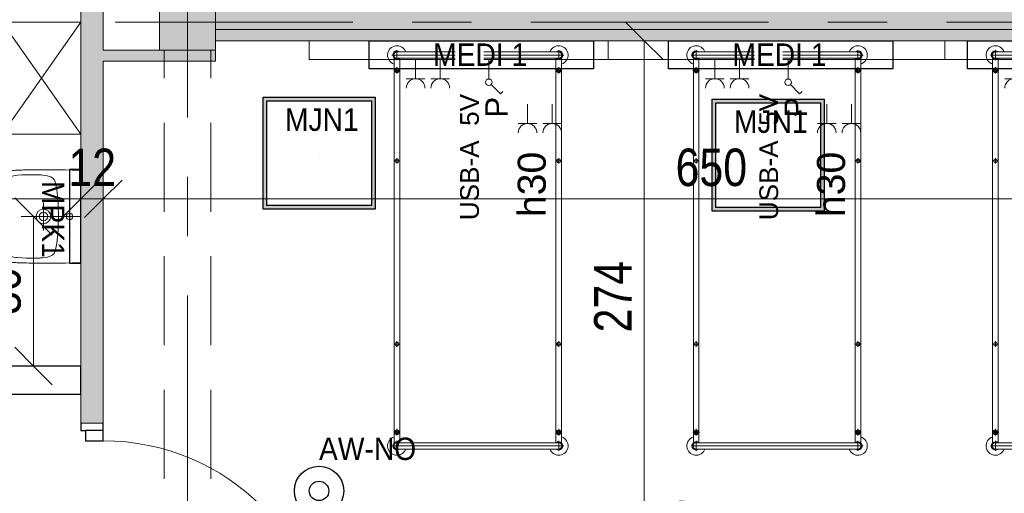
# Model space of a CAD drawing. Header units: centimetres. Extents: x -1631 to 21770, y -8842 to 3590.
# Tile 137 of 142: x 498 to 1024, y 2556 to 2810. Entities that reach past the tile are written whole.
import ezdxf

# ---------------------------------------------------------------- set-up
doc = ezdxf.new("R2010")
doc.units = ezdxf.units.CM
doc.linetypes.add('Oś', pattern=[222.25, 127, -31.75, 31.75, -31.75])
doc.linetypes.add('Ukryte', pattern=[71.438, 47.625, -23.813])
for name, color, linetype, lineweight in [('A-ANNO-DIMS', 211, 'Continuous', 13), ('A-ANNO-DIMS-100', 211, 'Continuous', 13), ('A-ANNO-NOTE', 131, 'Continuous', 9), ('A-AREA-IDEN', 2, 'Continuous', 13), ('A-DETL-GENF', 92, 'Continuous', 9), ('A-DETL-HDLN', 90, 'Ukryte', 9), ('A-DETL-MEDM', 33, 'Continuous', 13), ('A-DOOR', 31, 'Continuous', 13), ('A-WALL', 113, 'Continuous', 13), ('A-WALL-PATT', 111, 'Continuous', 13), ('I-FURN', 30, 'Continuous', 9), ('P-SANR-FIXT', 6, 'Continuous', 9), ('Q-SPCQ', 91, 'Continuous', 9), ('S-COLS', 52, 'Continuous', 13), ('S-GRID', 1, 'Continuous', 13)]:
    doc.layers.add(name, color=color, linetype=linetype, lineweight=lineweight)
doc.layers.add('E_oprawy', color=12, linetype='Continuous')
doc.styles.add('Arial', font='arial.ttf', dxfattribs={"width": 0.9, "height": 18})
doc.styles.add('Arial Narrow_5', font='ARIALN.TTF', dxfattribs={"height": 20})
doc.styles.add('Arial_11', font='arial.ttf', dxfattribs={"width": 0.85, "height": 23})
doc.styles.add('Arial_4', font='arial.ttf', dxfattribs={"height": 10})
doc.styles.add('Arial_5', font='arial.ttf', dxfattribs={"height": 12})
doc.styles.add('Arial_6', font='arial.ttf', dxfattribs={"height": 15})
doc.dimstyles.new('Diagonal_1_100__0__wewnętrzne', dxfattribs={"dimscale": 30.48, "dimtxt": 20.468619, "dimasz": 0.656168, "dimexe": 0.164042, "dimexo": 0.0625, "dimgap": 0.032808, "dimtad": 1, "dimdec": 0, "dimdsep": 46, "dimtxsty": 'Arial Narrow_5', "dimblk1": 'OBLIQUE', "dimblk2": 'OBLIQUE', "dimsah": 1, "dimcen": 0.09, "dimazin": 0, "dimtfac": 1, "dimtdec": 4, "dimtix": 1, "dimtmove": 0, "dimatfit": 3, "dimfxl": 0, "dimtvp": 1, "dimtolj": 1, "dimtzin": 0, "dimarcsym": 0})
doc.dimstyles.new('Diagonal_1_100__0__wewnętrzne_2', dxfattribs={"dimscale": 30.48, "dimtxt": 20.468619, "dimasz": 0.656168, "dimexe": 0.164042, "dimexo": 0.0625, "dimgap": 0.032808, "dimtad": 1, "dimdec": 0, "dimdsep": 46, "dimtxsty": 'Arial Narrow_5', "dimblk1": 'OBLIQUE', "dimblk2": 'OBLIQUE', "dimsah": 1, "dimcen": 0.09, "dimazin": 0, "dimtfac": 1, "dimtdec": 4, "dimtix": 1, "dimtmove": 2, "dimatfit": 3, "dimfxl": 0, "dimtvp": 1, "dimtolj": 1, "dimtzin": 0, "dimarcsym": 0})

# ---------------------------------------------------------------- blocks, each defined once
blk = doc.blocks.new('M_Concrete-Square-Column - 300 x 300mm-1795931-6_piętro IV __13_80 m_ - stan projektowany')
at = {"layer": 'S-COLS', "lineweight": 9}
blk.add_hatch(color=254, dxfattribs=at).paths.add_polyline_path([(15, -15), (15, 15), (-15, 15), (-15, -15)], flags=0)
for p, q in [((15, 15), (-15, 15)), ((-15, 15), (-15, -15)), ((15, -15), (15, 15)), ((-15, -15), (15, -15))]:
    blk.add_line(p, q, dxfattribs=at)
blk = doc.blocks.new('łóżko 195x90 typ FAMED _102039_ - łóżko 195x90 typ FAMED _102039_-1233017-6_piętro IV __13_80 m_ - stan projektowany')
at = {"layer": 'I-FURN'}
for p, q in [((-43.25, 101.53), (-43.25, 106.98)), ((-43.25, 105.95), (43.25, 105.95)), ((43.25, 101.53), (43.25, 106.98)), ((45.97, 104.25), (-45.98, 104.25)), ((-44.75, -103.1), (-44.75, 102.61)), ((-43.25, 102.55), (43.25, 102.55)), ((-41.75, 102.55), (-41.75, -103.1)), ((41.75, 102.61), (41.75, -103.05)), ((44.75, -103.1), (44.75, 102.61)), ((-45, 96.93), (-41.5, 96.93)), ((-43.25, 95.18), (-43.25, 98.68)), ((45, 96.93), (41.5, 96.93)), ((43.25, 95.18), (43.25, 98.68)), ((-44.75, 49.81), (-41.75, 49.81)), ((-43.25, 48.31), (-43.25, 51.31)), ((44.75, 49.81), (41.75, 49.81)), ((43.25, 48.31), (43.25, 51.31)), ((-43.25, -49.69), (-43.25, -46.69)), ((43.25, -49.69), (43.25, -46.69)), ((-44.75, -48.19), (-41.75, -48.19)), ((44.75, -48.19), (41.75, -48.19)), ((-45, -96.6), (-41.5, -96.6)), ((-43.25, -94.85), (-43.25, -98.35)), ((45, -96.6), (41.5, -96.6)), ((43.25, -94.85), (43.25, -98.35)), ((-45.98, -104.75), (45.97, -104.75)), ((-43.25, -102.02), (-43.25, -107.47)), ((-43.25, -103.05), (43.25, -103.05)), ((43.25, -102.02), (43.25, -107.47)), ((-43.25, -106.45), (43.25, -106.45))]:
    blk.add_line(p, q, dxfattribs=at)
for centre, radius in [((-43.25, 96.93), 1.25), ((-43.25, 96.93), 0.8), ((43.25, 96.93), 1.25), ((43.25, 96.93), 0.8), ((-43.25, 49.81), 1), ((43.25, 49.81), 1), ((-43.25, -48.19), 1), ((43.25, -48.19), 1), ((-43.25, -96.6), 1.25), ((-43.25, -96.6), 0.8), ((43.25, -96.6), 1.25), ((43.25, -96.6), 0.8)]:
    blk.add_circle(centre, radius, dxfattribs=at)
for centre, radius, start, end in [((-43.25, 104.25), 5, 19.8769, 252.5424), ((-43.25, 104.25), 2.23, 49.8221, 310.1779), ((-43.25, 104.25), 1.93, 62.0207, 297.9793), ((-43.25, 104.25), 1.7, 90, 270), ((43.25, 104.25), 5, 287.4576, 160.1231), ((43.25, 104.25), 2.23, 229.8221, 130.1779), ((43.25, 104.25), 1.93, 242.0207, 117.9793), ((43.25, 104.25), 1.7, 270, 90), ((-43.25, -104.75), 5, 107.4576, 340.1231), ((43.25, -104.75), 5, 199.8769, 72.5424), ((-43.25, -104.75), 2.23, 47.6113, 310.1779), ((-43.25, -104.75), 1.93, 62.0207, 297.9793), ((-43.25, -104.75), 1.7, 90, 270), ((43.25, -104.75), 2.23, 229.8221, 130.1779), ((43.25, -104.75), 1.93, 242.0207, 117.9793), ((43.25, -104.75), 1.7, 270, 90)]:
    blk.add_arc(centre, radius, start, end, dxfattribs=at)
blk = doc.blocks.new('Szafa - 42 cm-2361941-6_piętro IV __13_80 m_ - stan projektowany')
at = {"layer": 'Q-SPCQ'}
for p, q in [((42.5, 48), (-17.5, 6)), ((-17.5, 48), (42.5, 6)), ((-17.5, 6), (-17.5, 48)), ((-17.5, 48), (42.5, 48)), ((42.5, 48), (42.5, 6))]:
    blk.add_line(p, q, dxfattribs=at)
blk = doc.blocks.new('Umywalka koło Nova Pro - Pro 50-1205816-6_piętro IV __13_80 m_ - stan projektowany')
at = {"layer": 'P-SANR-FIXT'}
for p, q in [((-3.27, 47.36), (-2.28, 47.44)), ((-2.28, 47.44), (-3.27, 47.36)), ((-2.28, 47.44), (-1.24, 47.52)), ((-1.24, 47.52), (-2.28, 47.44)), ((-1.24, 47.52), (-0.15, 47.63)), ((-0.15, 47.63), (-1.24, 47.52)), ((-0.15, 47.63), (1.05, 47.71)), ((1.05, 47.71), (-0.15, 47.63)), ((1.05, 47.71), (2.3, 47.76)), ((2.3, 47.76), (1.05, 47.71)), ((2.3, 47.76), (3.66, 47.84)), ((3.66, 47.84), (2.3, 47.76)), ((3.66, 47.84), (5.12, 47.89)), ((5.12, 47.89), (3.66, 47.84)), ((5.12, 47.89), (6.72, 47.95)), ((6.72, 47.95), (5.12, 47.89)), ((6.72, 47.95), (8.45, 47.97)), ((8.45, 47.97), (6.72, 47.95)), ((8.45, 47.97), (10.4, 48)), ((10.4, 48), (8.45, 47.97)), ((10.4, 48), (14.63, 48)), ((14.63, 48), (10.4, 48)), ((14.63, 48), (16.55, 47.97)), ((16.55, 47.97), (14.63, 48)), ((16.55, 47.97), (18.31, 47.95)), ((18.31, 47.95), (16.55, 47.97)), ((18.31, 47.95), (19.88, 47.89)), ((19.88, 47.89), (18.31, 47.95)), ((19.88, 47.89), (21.34, 47.84)), ((21.34, 47.84), (19.88, 47.89)), ((21.34, 47.84), (22.7, 47.76)), ((22.7, 47.76), (21.34, 47.84)), ((22.7, 47.76), (23.98, 47.71)), ((23.98, 47.71), (22.7, 47.76)), ((23.98, 47.71), (25.15, 47.63)), ((25.15, 47.63), (23.98, 47.71)), ((25.15, 47.63), (26.24, 47.52)), ((26.24, 47.52), (25.15, 47.63)), ((26.24, 47.52), (27.31, 47.44)), ((27.31, 47.44), (26.24, 47.52)), ((27.31, 47.44), (28.29, 47.36)), ((28.29, 47.36), (27.31, 47.44)), ((-12.16, 41.58), (-12.14, 42.22)), ((-12.14, 42.22), (-12.08, 42.81)), ((-12.08, 42.81), (-12, 43.37)), ((-12, 43.37), (-11.92, 43.87)), ((-11.92, 43.87), (-11.82, 44.38)), ((-11.82, 44.38), (-11.71, 44.67)), ((-11.6, 44.96), (-11.79, 44.38)), ((-11.71, 44.67), (-11.6, 44.96)), ((-11.6, 44.96), (-11.26, 45.47)), ((-11.26, 45.47), (-11.6, 44.96)), ((-11.26, 45.47), (-10.8, 45.84)), ((-10.8, 45.84), (-11.26, 45.47)), ((-10.8, 45.84), (-10.24, 46.11)), ((-10.24, 46.11), (-10.8, 45.84)), ((-10.24, 46.11), (-9.61, 46.32)), ((-9.61, 46.32), (-10.24, 46.11)), ((-9.61, 46.32), (-8.94, 46.51)), ((-8.94, 46.51), (-9.61, 46.32)), ((-9.21, 42.03), (-9.05, 42.59)), ((-9.05, 42.59), (-8.86, 43.1)), ((-8.94, 46.51), (-8.25, 46.64)), ((-8.25, 46.64), (-8.94, 46.51)), ((-8.86, 43.1), (-8.7, 43.34)), ((-8.7, 43.34), (-8.51, 43.55)), ((-8.51, 43.55), (-8.03, 43.85)), ((-8.25, 46.64), (-7.5, 46.8)), ((-7.5, 46.8), (-8.25, 46.64)), ((-8.03, 43.85), (-7.53, 44.06)), ((-7.53, 44.06), (-6.97, 44.22)), ((-7.5, 46.8), (-6.73, 46.91)), ((-6.73, 46.91), (-7.5, 46.8)), ((-6.97, 44.22), (-5.88, 44.43)), ((-6.73, 46.91), (-5.93, 47.04)), ((-5.93, 47.04), (-6.73, 46.91)), ((-5.93, 47.04), (-5.1, 47.15)), ((-5.1, 47.15), (-5.93, 47.04)), ((-5.88, 44.43), (-3.64, 44.75)), ((-5.1, 47.15), (-4.2, 47.25)), ((-4.2, 47.25), (-5.1, 47.15)), ((-4.2, 47.25), (-3.27, 47.36)), ((-3.27, 47.36), (-4.2, 47.25)), ((-3.64, 44.75), (-1.4, 44.94)), ((-1.4, 44.94), (3.1, 45.18)), ((3.1, 45.18), (7.6, 45.31)), ((7.6, 45.31), (9.86, 45.39)), ((9.86, 45.39), (11.04, 45.42)), ((11.04, 45.42), (11.7, 45.42)), ((11.7, 45.42), (12.5, 45.44)), ((12.5, 45.44), (13.3, 45.42)), ((13.3, 45.42), (13.99, 45.42)), ((13.99, 45.42), (15.14, 45.39)), ((15.14, 45.39), (17.4, 45.31)), ((17.4, 45.31), (21.9, 45.18)), ((21.9, 45.18), (26.4, 44.94)), ((26.4, 44.94), (28.64, 44.75)), ((28.29, 47.36), (29.23, 47.25)), ((29.23, 47.25), (28.29, 47.36)), ((28.64, 44.75), (30.88, 44.43)), ((29.23, 47.25), (30.1, 47.15)), ((30.1, 47.15), (29.23, 47.25)), ((30.1, 47.15), (30.93, 47.04)), ((30.93, 47.04), (30.1, 47.15)), ((30.88, 44.43), (31.97, 44.22)), ((30.93, 47.04), (31.76, 46.91)), ((31.76, 46.91), (30.93, 47.04)), ((31.76, 46.91), (32.5, 46.8)), ((32.5, 46.8), (31.76, 46.91)), ((31.97, 44.22), (32.53, 44.06)), ((32.5, 46.8), (33.25, 46.64)), ((33.25, 46.64), (32.5, 46.8)), ((32.53, 44.06), (33.06, 43.85)), ((33.06, 43.85), (33.54, 43.55)), ((33.25, 46.64), (33.97, 46.51)), ((33.97, 46.51), (33.25, 46.64)), ((33.54, 43.55), (33.73, 43.34)), ((33.73, 43.34), (33.86, 43.1)), ((33.86, 43.1), (34.07, 42.59)), ((33.97, 46.51), (34.63, 46.32)), ((34.63, 46.32), (33.97, 46.51)), ((34.07, 42.59), (34.21, 42.03)), ((34.63, 46.32), (35.24, 46.11)), ((35.24, 46.11), (34.63, 46.32)), ((35.24, 46.11), (35.8, 45.84)), ((35.8, 45.84), (35.24, 46.11)), ((35.8, 45.84), (36.28, 45.47)), ((36.28, 45.47), (35.8, 45.84)), ((36.28, 45.47), (36.6, 44.96)), ((36.6, 44.96), (36.28, 45.47)), ((36.6, 44.96), (36.82, 44.38)), ((36.82, 44.38), (36.92, 43.87)), ((36.92, 43.87), (37.03, 43.37)), ((37.03, 43.37), (37.08, 42.81)), ((37.08, 42.81), (37.14, 42.22)), ((37.14, 42.22), (37.16, 41.58)), ((-12.35, 36.65), (-12.32, 37.43)), ((-12.32, 37.43), (-12.3, 38.17)), ((-12.3, 38.17), (-12.27, 38.89)), ((-12.27, 38.89), (-12.24, 39.61)), ((-12.24, 39.61), (-12.22, 40.28)), ((-12.22, 40.28), (-12.19, 40.94)), ((-12.19, 40.94), (-12.16, 41.58)), ((-9.79, 35.32), (-9.71, 37.56)), ((-9.71, 37.56), (-9.53, 39.82)), ((-9.53, 39.82), (-9.39, 40.94)), ((-9.39, 40.94), (-9.21, 42.03)), ((12.5, 6), (12.5, 38)), ((34.21, 42.03), (34.39, 40.94)), ((34.39, 40.94), (34.53, 39.82)), ((34.53, 39.82), (34.71, 37.56)), ((34.71, 37.56), (34.82, 35.32)), ((37.16, 41.58), (37.19, 40.94)), ((37.19, 40.94), (37.22, 40.28)), ((37.22, 40.28), (37.24, 39.61)), ((37.24, 39.61), (37.27, 38.89)), ((37.27, 38.89), (37.3, 38.17)), ((37.3, 38.17), (37.32, 37.43)), ((37.32, 37.43), (37.35, 36.65)), ((-12.43, 32.39), (-12.4, 33.3)), ((-12.43, 31.46), (-12.43, 32.39)), ((-12.4, 33.88), (-12.38, 35.06)), ((-12.4, 33.3), (-12.4, 33.88)), ((-12.38, 35.06), (-12.35, 35.88)), ((-12.35, 35.88), (-12.35, 36.65)), ((-9.84, 33.06), (-9.79, 35.32)), ((-9.76, 28.56), (-9.84, 33.06)), ((34.84, 33.06), (34.76, 28.56)), ((34.82, 35.32), (34.84, 33.06)), ((37.35, 36.65), (37.35, 35.88)), ((37.35, 35.88), (37.38, 35.06)), ((37.38, 35.06), (37.4, 33.88)), ((37.4, 33.88), (37.43, 33.3)), ((37.43, 33.3), (37.43, 32.39)), ((37.43, 32.39), (37.46, 31.46)), ((-12.48, 27.81), (-12.46, 29.49)), ((-12.48, 26.13), (-12.48, 27.81)), ((-12.46, 30.5), (-12.43, 31.46)), ((-12.46, 29.49), (-12.46, 30.5)), ((-9.74, 27.87), (-9.76, 28.56)), ((-9.71, 27.55), (-9.74, 27.87)), ((-9.69, 27.15), (-9.71, 27.55)), ((-9.61, 26.27), (-9.69, 27.15)), ((34.69, 27.15), (34.63, 26.27)), ((34.71, 27.55), (34.69, 27.15)), ((34.74, 27.87), (34.71, 27.55)), ((34.76, 28.56), (34.74, 27.87)), ((37.46, 31.46), (37.46, 30.5)), ((37.46, 30.5), (37.48, 29.49)), ((37.48, 29.49), (37.48, 27.81)), ((37.48, 27.81), (37.51, 26.13)), ((-12.51, 24.3), (-12.48, 26.13)), ((-12.48, 22.27), (-12.51, 24.3)), ((-12.48, 19.98), (-12.48, 22.27)), ((-9.37, 24.54), (-9.61, 26.27)), ((-8.91, 22.86), (-9.37, 24.54)), ((-8.62, 22.03), (-8.91, 22.86)), ((-8.19, 21.26), (-8.62, 22.03)), ((-7.93, 20.91), (-8.19, 21.26)), ((20.01, 26), (5.01, 26)), ((33.19, 21.26), (32.93, 20.91)), ((33.62, 22.03), (33.19, 21.26)), ((33.91, 22.86), (33.62, 22.03)), ((34.37, 24.54), (33.91, 22.86)), ((34.63, 26.27), (34.37, 24.54)), ((37.51, 22.27), (37.48, 19.98)), ((37.51, 26.13), (37.51, 22.27)), ((-12.45, 17.35), (-12.48, 19.98)), ((-12.4, 14.28), (-12.45, 17.35)), ((-7.61, 20.62), (-7.93, 20.91)), ((-6.89, 20.14), (-7.61, 20.62)), ((-6.09, 19.8), (-6.89, 20.14)), ((-5.24, 19.53), (-6.09, 19.8)), ((-3.53, 19.16), (-5.24, 19.53)), ((-1.83, 18.89), (-3.53, 19.16)), ((1.66, 18.49), (-1.83, 18.89)), ((5.15, 18.2), (1.66, 18.49)), ((8.64, 18.06), (5.15, 18.2)), ((10.37, 18.01), (8.64, 18.06)), ((14.63, 18.01), (10.37, 18.01)), ((16.36, 18.06), (14.63, 18.01)), ((19.88, 18.2), (16.36, 18.06)), ((23.34, 18.49), (19.88, 18.2)), ((26.83, 18.89), (23.34, 18.49)), ((28.56, 19.16), (26.83, 18.89)), ((30.26, 19.53), (28.56, 19.16)), ((31.09, 19.8), (30.26, 19.53)), ((31.89, 20.14), (31.09, 19.8)), ((32.61, 20.62), (31.89, 20.14)), ((32.93, 20.91), (32.61, 20.62)), ((37.45, 17.35), (37.4, 14.28)), ((37.48, 19.98), (37.45, 17.35)), ((-12.32, 10.58), (-12.4, 14.28)), ((-12.19, 6), (-12.32, 10.58)), ((15.72, 12.02), (9.46, 12.02)), ((37.32, 10.58), (37.19, 6)), ((37.4, 14.28), (37.32, 10.58))]:
    blk.add_line(p, q, dxfattribs=at)
for centre, radius in [((12.51, 26), 3.92), ((12.51, 26), 2.28), ((12.5, 12.02), 1.72)]:
    blk.add_circle(centre, radius, dxfattribs=at)
blk = doc.blocks.new('Panel Gazowo Oswietleniowy 2 - Type 1-2423792-6_piętro IV __13_80 m_ - stan projektowany')
at = {"layer": 'Q-SPCQ'}
for p, q in [((-112.5, 47.33), (-102.5, 47.33)), ((-107.5, 47.33), (-107.5, 37)), ((-99.33, 47.33), (-89.33, 47.33)), ((-94.33, 47.33), (-94.33, 37)), ((47.5, 47.33), (57.5, 47.33)), ((52.5, 47.33), (52.5, 37)), ((60.67, 47.33), (70.67, 47.33)), ((65.67, 47.33), (65.67, 37)), ((-79.82, 31.43), (-81.13, 30.12)), ((-74.88, 26.48), (-79.82, 31.43)), ((80.18, 31.43), (78.87, 30.12)), ((85.12, 26.48), (80.18, 31.43)), ((-73.64, 13), (-73.64, 23.5)), ((-66.13, 23.33), (-56.13, 23.33)), ((-61.13, 23.33), (-61.13, 13)), ((-52.67, 23.33), (-42.67, 23.33)), ((-47.67, 23.33), (-47.67, 13)), ((-39.5, 23.33), (-29.5, 23.33)), ((-34.5, 23.33), (-34.5, 13)), ((86.36, 13), (86.36, 23.5)), ((93.87, 23.33), (103.87, 23.33)), ((98.87, 23.33), (98.87, 13)), ((107.33, 23.33), (117.33, 23.33)), ((112.33, 23.33), (112.33, 13)), ((120.5, 23.33), (130.5, 23.33)), ((125.5, 23.33), (125.5, 13)), ((-157.5, 3), (-157.5, 13)), ((-157.5, 13), (182.5, 13)), ((182.5, 13), (182.5, 3))]:
    blk.add_line(p, q, dxfattribs=at)
for centre in [(-73.64, 25.25), (86.36, 25.25)]:
    blk.add_circle(centre, 1.75, dxfattribs=at)
for centre, end in [((-107.5, 52.33), 0), ((-94.33, 52.33), 0), ((52.5, 52.33), 0), ((65.67, 52.33), 0), ((-61.13, 28.33), 360), ((-47.67, 28.33), 360), ((-34.5, 28.33), 360), ((98.87, 28.33), 360), ((112.33, 28.33), 360), ((125.5, 28.33), 360)]:
    blk.add_arc(centre, 5, 180, end, dxfattribs=at)
blk = doc.blocks.new('DRZWI 1S - automatyczna etykieta - Drzwi 120-2381684-6_piętro IV __13_80 m_ - stan projektowany')
at = {"layer": 'A-DETL-GENF'}
for p, q in [((-65.5, 6), (-65.5, -3.5)), ((-60, 6), (-65.5, 6)), ((-60, -3.5), (-60, 6)), ((65.5, 6), (60, 6)), ((60, 6), (60, -3.5)), ((65.5, -3.5), (65.5, 6)), ((-65.5, -3.5), (-60, -3.5)), ((60, -3.5), (65.5, -3.5))]:
    blk.add_line(p, q, dxfattribs=at)
at = {"layer": 'A-DETL-MEDM', "lineweight": 25}
for p, q in [((-60, 6), (-65.5, 6)), ((-65.5, 6), (-65.5, -3.5)), ((-60, -3.5), (-60, 6)), ((60, -3.5), (60, 6)), ((60, 6), (65.5, 6)), ((65.5, 6), (65.5, -3.5)), ((-65.5, -3.5), (-60, -3.5)), ((65.5, -3.5), (60, -3.5))]:
    blk.add_line(p, q, dxfattribs=at)
at = {"layer": 'A-DOOR'}
blk.add_line((60, 6), (60, 126), dxfattribs=at)
blk.add_arc((60, 6), 120, 90, 180, dxfattribs=at)
blk = doc.blocks.new('DIMBLOCK51-6_piętro IV __13_80 m_ - stan projektowany')
at = {"layer": 'A-ANNO-DIMS-100', "transparency": 16777216}
for p, q in [((831.65, 2798.33), (821.65, 2808.33)), ((826.65, 2798.33), (836.65, 2798.33)), ((831.65, 2798.33), (826.65, 2798.33)), ((831.65, 2524.33), (831.65, 2798.33)), ((831.65, 2798.33), (841.65, 2788.33)), ((831.65, 2524.33), (821.65, 2534.33)), ((826.65, 2524.33), (836.65, 2524.33)), ((831.65, 2524.33), (826.65, 2524.33)), ((831.65, 2524.33), (841.65, 2514.33))]:
    blk.add_line(p, q, dxfattribs=at)
at = {"layer": 'A-ANNO-DIMS-100', "color": 0, "transparency": 16777216, "insert": (804.8, 2642.32), "char_height": 20, "width": 45.6158, "attachment_point": 1, "rotation": 90, "line_spacing_factor": 0.974696, "style": 'Arial Narrow_5'}
blk.add_mtext('274', dxfattribs=at)
blk = doc.blocks.new('_Oblique')
at = {"color": 0, "linetype": 'ByBlock', "lineweight": -2}
blk.add_line((-0.5, -0.5), (0.5, 0.5), dxfattribs=at)
blk = doc.blocks.new('DIMBLOCK149-6_piętro IV __13_80 m_ - stan projektowany')
at = {"layer": 'A-ANNO-DIMS-100', "transparency": 16777216}
for p, q in [((297.38, 2713.76), (307.38, 2723.76)), ((530.38, 2713.76), (540.38, 2723.76)), ((297.38, 2718.76), (297.38, 2708.76)), ((297.38, 2713.76), (297.38, 2718.76)), ((530.38, 2718.76), (530.38, 2708.76)), ((530.38, 2713.76), (530.38, 2718.76)), ((297.38, 2713.76), (287.38, 2703.76)), ((297.38, 2713.76), (530.38, 2713.76)), ((530.38, 2713.76), (520.38, 2703.76))]:
    blk.add_line(p, q, dxfattribs=at)
at = {"layer": 'A-ANNO-DIMS-100', "color": 0, "transparency": 16777216, "insert": (414.77, 2709.21), "char_height": 20, "width": 45.6158, "attachment_point": 1, "line_spacing_factor": 0.974696, "style": 'Arial Narrow_5'}
blk.add_mtext('233', dxfattribs=at)
blk = doc.blocks.new('DIMBLOCK150-6_piętro IV __13_80 m_ - stan projektowany')
at = {"layer": 'A-ANNO-DIMS-100', "transparency": 16777216}
for p, q in [((530.38, 2713.76), (540.38, 2723.76)), ((542.38, 2713.76), (552.38, 2723.76)), ((530.38, 2718.76), (530.38, 2708.76)), ((530.38, 2713.76), (530.38, 2718.76)), ((542.38, 2718.76), (542.38, 2708.76)), ((542.38, 2713.76), (542.38, 2718.76)), ((530.38, 2713.76), (520.38, 2703.76)), ((530.38, 2713.76), (542.38, 2713.76)), ((542.38, 2713.76), (532.38, 2703.76))]:
    blk.add_line(p, q, dxfattribs=at)
at = {"layer": 'A-ANNO-DIMS-100', "color": 0, "transparency": 16777216, "insert": (523.71, 2740.61), "char_height": 20, "width": 30.4105, "attachment_point": 1, "line_spacing_factor": 0.974696, "style": 'Arial Narrow_5'}
blk.add_mtext('12', dxfattribs=at)
blk = doc.blocks.new('DIMBLOCK151-6_piętro IV __13_80 m_ - stan projektowany')
at = {"layer": 'A-ANNO-DIMS-100', "transparency": 16777216}
for p, q in [((542.38, 2713.76), (552.38, 2723.76)), ((1192.38, 2713.76), (1202.38, 2723.76)), ((542.38, 2718.76), (542.38, 2708.76)), ((542.38, 2713.76), (542.38, 2718.76)), ((1192.38, 2718.76), (1192.38, 2708.76)), ((1192.38, 2713.76), (1192.38, 2718.76)), ((542.38, 2713.76), (532.38, 2703.76)), ((542.38, 2713.76), (1192.38, 2713.76)), ((1192.38, 2713.76), (1182.38, 2703.76))]:
    blk.add_line(p, q, dxfattribs=at)
at = {"layer": 'A-ANNO-DIMS-100', "color": 0, "transparency": 16777216, "insert": (848.37, 2740.61), "char_height": 20, "width": 45.6158, "attachment_point": 1, "line_spacing_factor": 0.974696, "style": 'Arial Narrow_5'}
blk.add_mtext('650', dxfattribs=at)
blk = doc.blocks.new('DIMBLOCK190-6_piętro IV __13_80 m_ - stan projektowany')
at = {"layer": 'A-ANNO-DIMS-100', "transparency": 16777216}
for p, q in [((505.01, 2704.33), (495.01, 2714.33)), ((500.01, 2704.33), (510.01, 2704.33)), ((505.01, 2704.33), (500.01, 2704.33)), ((505.01, 2624.33), (505.01, 2704.33)), ((505.01, 2704.33), (515.01, 2694.33)), ((505.01, 2624.33), (495.01, 2634.33)), ((500.01, 2624.33), (510.01, 2624.33)), ((505.01, 2624.33), (500.01, 2624.33)), ((505.01, 2624.33), (515.01, 2614.33))]:
    blk.add_line(p, q, dxfattribs=at)
at = {"layer": 'A-ANNO-DIMS-100', "color": 0, "transparency": 16777216, "insert": (478.16, 2651.65), "char_height": 20, "width": 30.4105, "attachment_point": 1, "rotation": 90, "line_spacing_factor": 0.974696, "style": 'Arial Narrow_5'}
blk.add_mtext('80', dxfattribs=at)
blk = doc.blocks.new('MPK1')
at = {"layer": 'E_oprawy', "linetype": 'ByBlock'}
blk.add_lwpolyline([(0, 6), (0, 0), (50, 0), (50, 6)], close=True, dxfattribs=at)
at = {"layer": 'E_oprawy'}
blk.add_circle((25, 0), 0.00001, dxfattribs=at)
at = {"layer": 'E_oprawy', "color": 4, "style": 'Arial', "width": 0.9}
blk.add_text('MPK1', height=12, rotation=180, dxfattribs=at).set_placement((43.89, 20.74))
blk = doc.blocks.new('MEDI_1')
at = {"layer": 'E_oprawy'}
blk.add_lwpolyline([(0, 0), (0, 15), (120, 15), (120, 0)], close=True, dxfattribs=at)
at = {"layer": 'E_oprawy', "color": 4, "style": 'Arial', "width": 0.9}
blk.add_text('MEDI 1', height=12, rotation=180, dxfattribs=at).set_placement((85.78, 13.45))
blk = doc.blocks.new('MJN1')
at = {"layer": 'E_oprawy', "linetype": 'ByBlock'}
h = blk.add_hatch(color=256, dxfattribs=at)
h.paths.add_polyline_path([(-30, -30), (-30, 30), (30, 30), (30, -30)])
h.paths.add_polyline_path([(-28, -28), (-28, 28), (28, 28), (28, -28)], flags=16)
for points in [[(-30, -30), (-30, 30), (30, 30), (30, -30)], [(-28, -28), (-28, 28), (28, 28), (28, -28)]]:
    blk.add_lwpolyline(points, close=True, dxfattribs=at)
blk.add_circle((0, 0), 0.0000001, dxfattribs=at)
at = {"layer": 'E_oprawy', "color": 4, "style": 'Arial', "width": 0.9}
blk.add_text('MJN1', height=12, dxfattribs=at).set_placement((-18.29, 11.9))
blk = doc.blocks.new('AW-NO')
at = {"layer": 'E_oprawy', "color": 1, "linetype": 'ByBlock'}
for radius in [13.2, 5.21]:
    blk.add_circle((0, 0), radius, dxfattribs=at)
at = {"layer": 'E_oprawy', "color": 1, "style": 'Arial', "width": 0.9}
blk.add_text('AW-NO', height=12, dxfattribs=at).set_placement((0, 16.52))

msp = doc.modelspace()

# ---------------------------------------------------------------- hatches: boundary and pattern name
at = {"layer": 'A-WALL-PATT'}
h = msp.add_hatch(color=9, dxfattribs=at)
h.paths.add_polyline_path([(542.38, 132.33), (542.38, 139.33), (530.38, 139.33), (530.38, 132.33)], flags=0)
h.paths.add_polyline_path([(542.38, 250.33), (542.38, 465.83), (530.38, 465.83), (530.38, 250.33)], flags=0)
h.paths.add_polyline_path([(530.38, 657.83), (542.38, 657.83), (542.38, 660.33), (530.38, 660.33)], flags=0)
h.paths.add_polyline_path([(530.38, 781.33), (542.38, 781.33), (542.38, 1102.83), (530.38, 1102.83), (530.38, 788.28)], flags=0)
h.paths.add_polyline_path([(530.38, 1312.83), (542.38, 1312.83), (542.38, 1431.33), (530.38, 1431.33)], flags=0)
h.paths.add_polyline_path([(530.38, 1633.83), (542.38, 1633.83), (542.38, 2022.83), (530.38, 2022.83), (530.38, 1665.12)], flags=0)
h.paths.add_polyline_path([(542.38, 2173.83), (542.38, 2458.83), (530.38, 2458.83), (530.38, 2173.83)], flags=0)
h.paths.add_polyline_path([(530.38, 2593.83), (542.38, 2593.83), (542.38, 2824.33), (530.38, 2824.33), (530.38, 2634.27)], flags=0)
for points in [[(1172.38, 2804.33), (1172.38, 2824.33), (602.38, 2824.33), (602.38, 2804.33), (736.3, 2804.33)], [(602.38, 2798.33), (1172.38, 2798.33), (1172.38, 2804.33), (602.38, 2804.33)], [(602.38, 2787.33), (602.38, 2793.33), (542.38, 2793.33), (542.38, 2787.33), (572.38, 2787.33)]]:
    msp.add_hatch(color=9, dxfattribs=at).paths.add_polyline_path(points, flags=0)

# ---------------------------------------------------------------- linework, layer by layer
at = {"layer": 'A-DETL-HDLN'}
for p, q in [((574.88, 420.83), (574.88, 2793.33)), ((599.88, 420.83), (599.88, 2793.33))]:
    msp.add_line(p, q, dxfattribs=at)
at = {"layer": 'A-WALL', "lineweight": 9}
for p, q in [((530.38, 2824.33), (530.38, 2593.83)), ((542.38, 2793.33), (542.38, 2824.33)), ((602.38, 2804.33), (1172.38, 2804.33)), ((602.38, 2798.33), (1172.38, 2798.33)), ((572.38, 2793.33), (542.38, 2793.33)), ((602.38, 2787.33), (602.38, 2793.33)), ((542.38, 2593.83), (542.38, 2787.33)), ((542.38, 2787.33), (602.38, 2787.33))]:
    msp.add_line(p, q, dxfattribs=at)
at = {"layer": 'A-WALL', "color": 7, "lineweight": 25}
for p, q in [((530.38, 2624.33), (479.38, 2624.33)), ((530.38, 2609.33), (530.38, 2624.33)), ((479.38, 2609.33), (530.38, 2609.33)), ((530.38, 2593.83), (530.38, 2589.83)), ((542.38, 2589.83), (542.38, 2593.83)), ((530.38, 2589.83), (532.88, 2589.83))]:
    msp.add_line(p, q, dxfattribs=at)
at = {"layer": 'A-WALL'}
msp.add_line((530.38, 2593.83), (542.38, 2593.83), dxfattribs=at)
at = {"layer": 'S-GRID', "linetype": 'Oś'}
for p, q in [((587.38, 2884.27), (587.38, 27.13)), ((1342.46, 2808.33), (-1368.76, 2808.33))]:
    msp.add_line(p, q, dxfattribs=at)

# ---------------------------------------------------------------- block references
at = {"layer": 'A-DOOR', "rotation": 269.9999999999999}
msp.add_blockref('DRZWI 1S - automatyczna etykieta - Drzwi 120-2381684-6_piętro IV __13_80 m_ - stan projektowany', (536.38, 2524.33), dxfattribs=at)
at = {"layer": 'E_oprawy'}
for name, p, rotation in [('MEDI_1', (1124.53, 2798.33), 180), ('MPK1', (530.36, 2679.42), 89.99999999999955)]:
    msp.add_blockref(name, p, dxfattribs=dict(at, rotation=rotation))
msp.add_blockref('MJN1', (657.81, 2738.2), dxfattribs=at)
at = {"layer": 'E_oprawy', "linetype": 'ByBlock'}
msp.add_blockref('AW-NO', (657.72, 2557.54), dxfattribs=at)
at = {"layer": 'I-FURN', "rotation": 180}
for p in [(742.63, 2685.88), (902.63, 2685.88), (1062.63, 2685.88)]:
    msp.add_blockref('łóżko 195x90 typ FAMED _102039_ - łóżko 195x90 typ FAMED _102039_-1233017-6_piętro IV __13_80 m_ - stan projektowany', p, dxfattribs=at)
at = {"layer": 'P-SANR-FIXT', "rotation": 90.00000000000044}
msp.add_blockref('Umywalka koło Nova Pro - Pro 50-1205816-6_piętro IV __13_80 m_ - stan projektowany', (536.38, 2691.83), dxfattribs=at)
at = {"layer": 'Q-SPCQ'}
for name, p, rotation in [('Szafa - 42 cm-2361941-6_piętro IV __13_80 m_ - stan projektowany', (536.38, 2765.83), 90.00000000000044), ('Panel Gazowo Oswietleniowy 2 - Type 1-2423792-6_piętro IV __13_80 m_ - stan projektowany', (834.88, 2801.33), 180), ('Panel Gazowo Oswietleniowy 2 - Type 1-2423792-6_piętro IV __13_80 m_ - stan projektowany', (994.88, 2801.33), 180)]:
    msp.add_blockref(name, p, dxfattribs=dict(at, rotation=rotation))
at = {"layer": 'S-COLS', "lineweight": 9}
msp.add_blockref('M_Concrete-Square-Column - 300 x 300mm-1795931-6_piętro IV __13_80 m_ - stan projektowany', (587.38, 2808.33), dxfattribs=at)

# ---------------------------------------------------------------- texts
at = {"layer": 'A-AREA-IDEN', "char_height": 23, "attachment_point": 7, "line_spacing_factor": 0.936439, "style": 'Arial_11'}
for s, insert, width in [('\\pt84.99995,169.9999,255.00008,340.00003,424.99998,509.99993,595.00011,680.00006,765.00001,849.99996,934.99991,1020.00009,1105.00004,1189.99999,1274.99994,1359.99989,1445.00007,1530.00002,1614.99997,1699.99992,1785.0001,1870.00005,1955,2039.99995,2124.9999,2210.00008,2295.00003,2379.99998,2464.99993,2550.00011,2635.00006,2720.00001;Śluza', (423.21, 2767.18), 68), ('\\pt84.99995,169.9999,255.00008,340.00003,424.99998,509.99993,595.00011,680.00006,765.00001,849.99996,934.99991,1020.00009,1105.00004,1189.99999,1274.99994,1359.99989,1445.00007,1530.00002,1614.99997,1699.99992,1785.0001,1870.00005,1955,2039.99995,2124.9999,2210.00008,2295.00003,2379.99998,2464.99993,2550.00011,2635.00006,2720.00001;Pok. łóżkowy\\P3os.', (773.36, 2491.47), 156.91)]:
    msp.add_mtext(s, dxfattribs=dict(at, insert=insert, width=width))

# ---------------------------------------------------------------- dimensions: what is measured, and where the dimension line sits
at = {"layer": 'A-ANNO-DIMS'}
for base, p1, p2, override, picture, middle in [((831.65, 2798.33), (826.65, 2524.33), (826.65, 2798.33), {"dimpost": '<>', "dimfxl": 274}, 'DIMBLOCK51-6_piętro IV __13_80 m_ - stan projektowany', (820.61, 2661.33)), ((505.01, 2704.33), (500.01, 2624.33), (500.01, 2704.33), {"dimpost": '<>', "dimfxl": 80}, 'DIMBLOCK190-6_piętro IV __13_80 m_ - stan projektowany', (493.79, 2664.33))]:
    dim = msp.add_linear_dim(base=base, p1=p1, p2=p2, angle=90, dimstyle='Diagonal_1_100__0__wewnętrzne', override=override, dxfattribs=at)
    dim.commit()
    dim.dimension.update_dxf_attribs({"geometry": picture, "text_midpoint": middle})
dim = msp.add_linear_dim(base=(542.38, 2713.76), p1=(530.38, 2718.76), p2=(542.38, 2718.76), dimstyle='Diagonal_1_100__0__wewnętrzne', override={"dimpost": '<>', "dimfxl": 12}, dxfattribs=at)
dim.commit()
dim.dimension.update_dxf_attribs({"geometry": 'DIMBLOCK150-6_piętro IV __13_80 m_ - stan projektowany', "text_midpoint": (536.38, 2724.8)})
dim = msp.add_linear_dim(base=(530.38, 2713.76), p1=(297.38, 2718.76), p2=(530.38, 2718.76), dimstyle='Diagonal_1_100__0__wewnętrzne_2', override={"dimpost": '<>', "dimfxl": 233}, dxfattribs=at)
dim.commit()
dim.dimension.update_dxf_attribs({"geometry": 'DIMBLOCK149-6_piętro IV __13_80 m_ - stan projektowany', "text_midpoint": (437.58, 2695.88), "dimtype": 160, "text_rotation": 360})

# ---------------------------------------------------------------- next in the draw order: texts
at = {"layer": 'A-ANNO-NOTE', "lineweight": 13, "rotation": 90, "line_spacing_factor": 0.936439, "bg_fill": 3, "box_fill_scale": 1.25, "bg_fill_color": 256, "bg_fill_true_color": 13158600, "bg_fill_transparency": 0}
for s, insert, char_height, width, attachment_point, style in [('\\pxqc,t12.7,25.4,38.1,50.8,63.5,76.2,88.9,101.6,114.3,127,139.7,152.4,165.1,177.8,190.5,203.2,215.9,228.6,241.3,254,266.7,279.4,292.1,304.8,317.5,330.2,342.9,355.6,368.3,381,393.7,406.4;{USB-A  5V}', (738.25, 2736.09), 10, 113.1, 5, 'Arial_4'), ('\\pxqc,t12.7,25.4,38.1,50.8,63.5,76.2,88.9,101.6,114.3,127,139.7,152.4,165.1,177.8,190.5,203.2,215.9,228.6,241.3,254,266.7,279.4,292.1,304.8,317.5,330.2,342.9,355.6,368.3,381,393.7,406.4;{USB-A  5V}', (898.25, 2736.09), 10, 113.1, 5, 'Arial_4'), ('\\pxt8.46667,16.93333,25.4,33.86667,42.33333,50.8,59.26667,67.73333,76.2,84.66667,93.13333,101.6,110.06667,118.53333,127,135.46667,143.93333,152.4,160.86667,169.33333,177.8,186.26667,194.73333,203.2,211.66667,220.13333,228.6,237.06667,245.53333,254,262.46667,270.93333;{h30}', (763.95, 2703.98), 15, 36.764, 1, 'Arial_6'), ('\\pxt8.46667,16.93333,25.4,33.86667,42.33333,50.8,59.26667,67.73333,76.2,84.66667,93.13333,101.6,110.06667,118.53333,127,135.46667,143.93333,152.4,160.86667,169.33333,177.8,186.26667,194.73333,203.2,211.66667,220.13333,228.6,237.06667,245.53333,254,262.46667,270.93333;{h30}', (923.95, 2703.98), 15, 36.764, 1, 'Arial_6')]:
    msp.add_mtext(s, dxfattribs=dict(at, insert=insert, char_height=char_height, width=width, attachment_point=attachment_point, style=style))

# ---------------------------------------------------------------- next in the draw order: block references
at = {"layer": 'E_oprawy', "rotation": 180}
msp.add_blockref('MEDI_1', (804.53, 2798.33), dxfattribs=at)

# ---------------------------------------------------------------- next in the draw order: texts
at = {"layer": 'A-ANNO-NOTE', "lineweight": 13, "char_height": 12, "width": 12.019, "attachment_point": 5, "rotation": 90, "line_spacing_factor": 0.936439, "style": 'Arial_5'}
for insert in [(752.63, 2762.73), (912.63, 2762.73)]:
    msp.add_mtext('\\pxqc,t10.58333,21.16667,31.75,42.33333,52.91667,63.5,74.08333,84.66667,95.25,105.83333,116.41667,127,137.58333,148.16667,158.75,169.33333,179.91667,190.5,201.08333,211.66667,222.25,232.83333,243.41667,254,264.58333,275.16667,285.75,296.33333,306.91667,317.5,328.08333,338.66667;{P}', dxfattribs=dict(at, insert=insert))
at = {"layer": 'A-ANNO-NOTE', "lineweight": 13, "insert": (923.95, 2703.98), "char_height": 15, "width": 36.764, "attachment_point": 1, "rotation": 90, "line_spacing_factor": 0.936439, "style": 'Arial_6', "bg_fill": 3, "box_fill_scale": 1.25, "bg_fill_color": 256, "bg_fill_true_color": 13158600, "bg_fill_transparency": 0}
msp.add_mtext('\\pxt8.46667,16.93333,25.4,33.86667,42.33333,50.8,59.26667,67.73333,76.2,84.66667,93.13333,101.6,110.06667,118.53333,127,135.46667,143.93333,152.4,160.86667,169.33333,177.8,186.26667,194.73333,203.2,211.66667,220.13333,228.6,237.06667,245.53333,254,262.46667,270.93333;{h30}', dxfattribs=at)

# ---------------------------------------------------------------- next in the draw order: texts
at = {"layer": 'A-ANNO-NOTE', "lineweight": 13, "insert": (898.25, 2736.09), "char_height": 10, "width": 113.1, "attachment_point": 5, "rotation": 90, "line_spacing_factor": 0.936439, "style": 'Arial_4', "bg_fill": 3, "box_fill_scale": 1.25, "bg_fill_color": 256, "bg_fill_true_color": 13158600, "bg_fill_transparency": 0}
msp.add_mtext('\\pxqc,t12.7,25.4,38.1,50.8,63.5,76.2,88.9,101.6,114.3,127,139.7,152.4,165.1,177.8,190.5,203.2,215.9,228.6,241.3,254,266.7,279.4,292.1,304.8,317.5,330.2,342.9,355.6,368.3,381,393.7,406.4;{USB-A  5V}', dxfattribs=at)

# ---------------------------------------------------------------- next in the draw order: block references
at = {"layer": 'E_oprawy', "rotation": 180}
msp.add_blockref('MEDI_1', (964.53, 2798.33), dxfattribs=at)
at = {"layer": 'E_oprawy'}
msp.add_blockref('MJN1', (897.86, 2737.14), dxfattribs=at)

# ---------------------------------------------------------------- next in the draw order: texts
at = {"layer": 'A-ANNO-NOTE', "lineweight": 13, "insert": (912.63, 2762.73), "char_height": 12, "width": 12.019, "attachment_point": 5, "rotation": 90, "line_spacing_factor": 0.936439, "style": 'Arial_5'}
msp.add_mtext('\\pxqc,t10.58333,21.16667,31.75,42.33333,52.91667,63.5,74.08333,84.66667,95.25,105.83333,116.41667,127,137.58333,148.16667,158.75,169.33333,179.91667,190.5,201.08333,211.66667,222.25,232.83333,243.41667,254,264.58333,275.16667,285.75,296.33333,306.91667,317.5,328.08333,338.66667;{P}', dxfattribs=at)

# ---------------------------------------------------------------- next in the draw order: dimensions: what is measured, and where the dimension line sits
at = {"layer": 'A-ANNO-DIMS'}
dim = msp.add_linear_dim(base=(1192.38, 2713.76), p1=(542.38, 2718.76), p2=(1192.38, 2718.76), dimstyle='Diagonal_1_100__0__wewnętrzne', override={"dimpost": '<>', "dimfxl": 650}, dxfattribs=at)
dim.commit()
dim.dimension.update_dxf_attribs({"geometry": 'DIMBLOCK151-6_piętro IV __13_80 m_ - stan projektowany', "text_midpoint": (867.38, 2724.97)})

doc.saveas('drawing.dxf')
